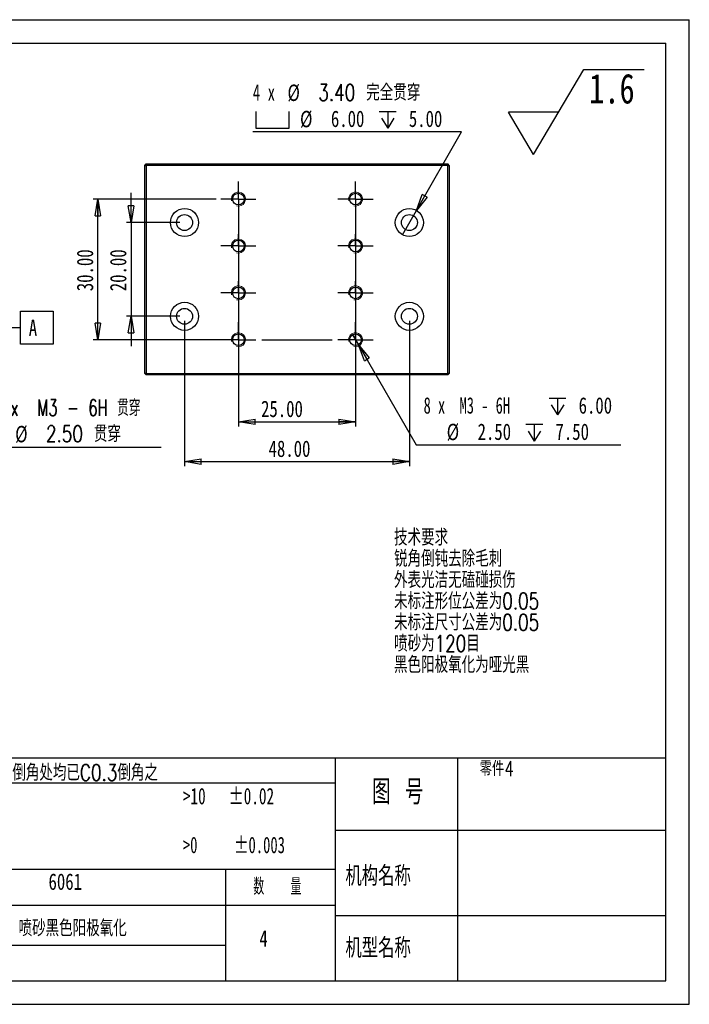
# Model space of a CAD drawing. Header units: millimetres. Extents: x 0 to 297, y 0 to 210.
# Tile 2 of 2: x 154 to 297, y 0 to 210. Entities that reach past the tile are written whole.
import ezdxf

# ---------------------------------------------------------------- set-up
doc = ezdxf.new("R2010")
doc.units = ezdxf.units.MM
doc.layers.add('图层0', color=7, linetype='Continuous', lineweight=25)
doc.styles.add('SLDTEXTSTYLE0', font='TXT', dxfattribs={"width": 0.75, "bigfont": 'bigfont'})
doc.styles.add('SLDTEXTSTYLE1', font='TXT', dxfattribs={"width": 0.75})
doc.styles.add('SLDTEXTSTYLE10', font='TXT', dxfattribs={"width": 0.65, "bigfont": 'bigfont'})
doc.styles.add('SLDTEXTSTYLE12', font='TXT', dxfattribs={"width": 0.645833})
doc.styles.add('SLDTEXTSTYLE2', font='TXT', dxfattribs={"width": 0.666667, "bigfont": 'bigfont'})
doc.styles.add('SLDTEXTSTYLE4', font='TXT', dxfattribs={"width": 0.681818})
doc.styles.add('SLDTEXTSTYLE5', font='TXT', dxfattribs={"width": 0.666667})
doc.styles.add('SLDTEXTSTYLE6', font='TXT', dxfattribs={"width": 0.653846})
doc.styles.add('SLDTEXTSTYLE7', font='TXT', dxfattribs={"width": 0.6, "bigfont": 'bigfont'})
doc.dimstyles.new('SLDDIMSTYLE0', dxfattribs={"dimtxt": 3.5, "dimasz": 3.556, "dimexe": 0, "dimexo": 0.0625, "dimgap": 0.875, "dimtad": 0, "dimtih": 1, "dimtoh": 1, "dimdec": 6, "dimrnd": 1e-09, "dimzin": 12, "dimdsep": 46, "dimtxsty": 'SLDTEXTSTYLE1', "dimblk1": 'NONE', "dimblk2": 'CLOSED', "dimsah": 1, "dimcen": 0, "dimadec": 0, "dimazin": 3, "dimtfac": 1, "dimtmove": 0, "dimatfit": 3, "dimldrblk": 'NONE', "dimfxl": 0, "dimfrac": 2, "dimtolj": 1, "dimtzin": 12, "dimarcsym": 0})
doc.dimstyles.new('SLDDIMSTYLE1', dxfattribs={"dimtxt": 3.5, "dimasz": 3.556, "dimexe": 0, "dimexo": 0.0625, "dimgap": 0.875, "dimtad": 1, "dimrnd": 1e-09, "dimzin": 4, "dimdsep": 46, "dimtxsty": 'SLDTEXTSTYLE1', "dimblk1": 'CLOSED', "dimblk2": 'CLOSED', "dimsah": 1, "dimcen": 0.09, "dimadec": 0, "dimazin": 1, "dimtfac": 1, "dimtofl": 0, "dimtmove": 0, "dimatfit": 3, "dimldrblk": 'CLOSED', "dimfxl": 0, "dimfrac": 2, "dimtolj": 1, "dimtzin": 12, "dimarcsym": 0})
doc.dimstyles.new('SLDDIMSTYLE2', dxfattribs={"dimtxt": 3.5, "dimasz": 3.556, "dimexe": 0, "dimexo": 0.0625, "dimgap": 0.875, "dimtad": 1, "dimrnd": 1e-09, "dimzin": 4, "dimdsep": 46, "dimtxsty": 'SLDTEXTSTYLE1', "dimblk1": 'CLOSED', "dimblk2": 'CLOSED', "dimsah": 1, "dimcen": 0.09, "dimadec": 0, "dimazin": 1, "dimtfac": 1, "dimtmove": 0, "dimatfit": 0, "dimldrblk": 'CLOSED', "dimfxl": 0, "dimfrac": 2, "dimtolj": 1, "dimtzin": 12, "dimarcsym": 0})
doc.dimstyles.new('SLDDIMSTYLE5', dxfattribs={"dimtxt": 3.5, "dimasz": 3.556, "dimexe": 0, "dimexo": 0.0625, "dimgap": 0.875, "dimtad": 0, "dimtih": 1, "dimtoh": 1, "dimrnd": 1e-09, "dimzin": 4, "dimdsep": 46, "dimtxsty": 'SLDTEXTSTYLE1', "dimblk1": 'NONE', "dimblk2": 'CLOSED', "dimsah": 1, "dimcen": 0, "dimadec": 0, "dimazin": 1, "dimtfac": 1, "dimtmove": 0, "dimatfit": 3, "dimldrblk": 'NONE', "dimfxl": 0, "dimfrac": 2, "dimtolj": 1, "dimtzin": 12, "dimarcsym": 0})

# ---------------------------------------------------------------- blocks, each defined once
blk = doc.blocks.new('SW_SFSYMBOL_0')
at = {"layer": '图层0', "color": 0}
for p, q in [((-11.87, -9.07), (-1.17, 9.07)), ((-1.17, 9.07), (11.73, 9.07)), ((-11.87, -9.07), (-17.23, 0)), ((-6.52, 0), (-17.23, 0))]:
    blk.add_line(p, q, dxfattribs=at)
at = {"layer": '图层0', "color": 0, "insert": (0, 8.19), "char_height": 6.35, "attachment_point": 1, "style": 'SLDTEXTSTYLE1'}
blk.add_mtext('1.6', dxfattribs=at)
blk = doc.blocks.new('_Closed')
at = {"color": 0, "linetype": 'ByBlock', "lineweight": -2}
for p, q in [((-1, 0.166667), (0, 0)), ((-1, 0.166667), (-1, -0.166667)), ((0, 0), (-1, -0.166667)), ((0, 0), (-1, 0))]:
    blk.add_line(p, q, dxfattribs=at)
blk = doc.blocks.new('_D')
at = {"layer": '图层0'}
for p, q in [((132.72, 142.82), (133.97, 140.65)), ((133.97, 140.65), (146.55, 118.86)), ((146.55, 118.86), (184.25, 118.86))]:
    blk.add_line(p, q, dxfattribs=at)
at = {"layer": '图层0', "xscale": 3.556, "yscale": 3.556, "rotation": 120.0000000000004}
blk.add_blockref('_Closed', (133.97, 140.65), dxfattribs=at)
at = {"layer": '图层0', "char_height": 3.5, "attachment_point": 1}
for s, insert, style in [('6 x  M3 - 6H 贯穿', (148.14, 128.98), 'SLDTEXTSTYLE10'), ('2.50 贯穿', (159.66, 123.43), 'SLDTEXTSTYLE0'), ('%%c', (153.07, 123.37), 'SLDTEXTSTYLE1')]:
    blk.add_mtext(s, dxfattribs=dict(at, insert=insert, style=style))
blk = doc.blocks.new('_None')
blk = doc.blocks.new('SW_DATUMTAG_0')
at = {"layer": '图层0', "color": 0}
for p, q in [((-1.77, -0.72), (-1.77, 6.28)), ((-1.77, 6.28), (5.23, 6.28)), ((5.23, 6.28), (5.23, -0.72)), ((-9.84, 2.78), (-1.77, 2.78)), ((5.23, -0.72), (-1.77, -0.72))]:
    blk.add_line(p, q, dxfattribs=at)
blk.add_solid([(-9.84, 1.38), (-9.84, 4.18), (-7.39, 2.78)], dxfattribs=at)
at = {"layer": '图层0', "color": 0, "insert": (0, 4.51), "char_height": 3.5, "attachment_point": 1, "style": 'SLDTEXTSTYLE1'}
blk.add_mtext('A', dxfattribs=at)
blk = doc.blocks.new('SW_SYMBOL_HOLE_DEPTH')
at = {"layer": '图层0', "color": 0}
for p, q in [((0, 875), (800, 875)), ((100, 555), (400, 75)), ((400, 875), (400, 75)), ((700, 555), (400, 75))]:
    blk.add_line(p, q, dxfattribs=at)
blk = doc.blocks.new('_D_3')
at = {"layer": '图层0'}
for p, q in [((225.11, 142.82), (226.36, 140.65)), ((226.36, 140.65), (238.68, 119.3)), ((238.68, 119.3), (282.4, 119.3))]:
    blk.add_line(p, q, dxfattribs=at)
at = {"layer": '图层0', "xscale": 3.556, "yscale": 3.556, "rotation": 119.9999999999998}
blk.add_blockref('_Closed', (226.36, 140.65, -34.7), dxfattribs=at)
at = {"layer": '图层0', "xscale": 0.004470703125, "yscale": 0.004470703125, "zscale": 0.004470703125}
for p in [(267.06, 125.4), (262.12, 119.79)]:
    blk.add_blockref('SW_SYMBOL_HOLE_DEPTH', p, dxfattribs=at)
at = {"layer": '图层0', "char_height": 3.5, "attachment_point": 1}
for s, insert, style in [('8 x  M3 - 6H', (240.27, 129.48), 'SLDTEXTSTYLE12'), ('6.00', (273.37, 129.48), 'SLDTEXTSTYLE1'), ('%%c', (245.2, 123.82), 'SLDTEXTSTYLE1'), ('2.50', (251.8, 123.87), 'SLDTEXTSTYLE1'), ('7.50', (268.43, 123.87), 'SLDTEXTSTYLE1')]:
    blk.add_mtext(s, dxfattribs=dict(at, insert=insert, style=style))
blk = doc.blocks.new('_D_4')
at = {"layer": '图层0'}
for p, q in [((200.73, 170.74), (200.73, 123.24)), ((225.73, 170.74), (225.73, 123.24)), ((200.73, 124.24), (225.73, 124.24))]:
    blk.add_line(p, q, dxfattribs=at)
at = {"layer": '图层0', "xscale": 3.556, "yscale": 3.556, "rotation": 180.0000000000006}
blk.add_blockref('_Closed', (200.73, 124.24, -34.7), dxfattribs=at)
at = {"layer": '图层0', "xscale": 3.556, "yscale": 3.556}
blk.add_blockref('_Closed', (225.73, 124.24, -34.7), dxfattribs=at)
at = {"layer": '图层0', "insert": (205.57, 128.75), "char_height": 3.5, "attachment_point": 1, "style": 'SLDTEXTSTYLE1'}
blk.add_mtext('25.00', dxfattribs=at)
blk = doc.blocks.new('_D_5')
at = {"layer": '图层0'}
for p, q in [((195.98, 171.74), (169.73, 171.74)), ((170.73, 141.74), (170.73, 171.74)), ((199.73, 141.74), (169.73, 141.74))]:
    blk.add_line(p, q, dxfattribs=at)
at = {"layer": '图层0', "xscale": 3.556, "yscale": 3.556}
for p, rotation in [((170.73, 171.74, -34.7), 90.0000000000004), ((170.73, 141.74, -34.7), 270.0000000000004)]:
    blk.add_blockref('_Closed', p, dxfattribs=dict(at, rotation=rotation))
at = {"layer": '图层0', "insert": (166.22, 152.09), "char_height": 3.5, "attachment_point": 1, "rotation": 90, "style": 'SLDTEXTSTYLE1'}
blk.add_mtext('30.00', dxfattribs=at)
blk = doc.blocks.new('SW_SYMBOL_HOLE_SPOT')
at = {"layer": '图层0', "color": 0}
for p, q in [((0, 875), (0, 75)), ((1600, 75), (1600, 875)), ((0, 75), (1600, 75))]:
    blk.add_line(p, q, dxfattribs=at)
blk = doc.blocks.new('_D_6')
at = {"layer": '图层0'}
for p, q in [((248.38, 186.05), (203.8, 186.05)), ((238.73, 169.33), (248.38, 186.05)), ((235.73, 164.14), (238.73, 169.33))]:
    blk.add_line(p, q, dxfattribs=at)
at = {"layer": '图层0', "xscale": 0.004470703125, "yscale": 0.004470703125, "zscale": 0.004470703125}
for name, p in [('SW_SYMBOL_HOLE_SPOT', (204.44, 186.54)), ('SW_SYMBOL_HOLE_DEPTH', (230.81, 186.54))]:
    blk.add_blockref(name, p, dxfattribs=at)
at = {"layer": '图层0', "xscale": 3.556, "yscale": 3.556, "rotation": 240.0000000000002}
blk.add_blockref('_Closed', (238.73, 169.33, -34.7), dxfattribs=at)
at = {"layer": '图层0', "char_height": 3.5, "attachment_point": 1}
for s, insert, style in [('4 x', (203.8, 196.22), 'SLDTEXTSTYLE5'), ('%%c', (211.21, 196.17), 'SLDTEXTSTYLE1'), ('3.40 完全贯穿', (217.8, 196.22), 'SLDTEXTSTYLE0'), ('%%c', (213.89, 190.56), 'SLDTEXTSTYLE1'), ('6.00', (220.48, 190.62), 'SLDTEXTSTYLE1'), ('5.00', (237.12, 190.62), 'SLDTEXTSTYLE1')]:
    blk.add_mtext(s, dxfattribs=dict(at, insert=insert, style=style))
blk = doc.blocks.new('_D_7')
at = {"layer": '图层0'}
for p, q in [((189.23, 145.74), (189.23, 114.74)), ((237.23, 145.74), (237.23, 114.74)), ((189.23, 115.74), (237.23, 115.74))]:
    blk.add_line(p, q, dxfattribs=at)
at = {"layer": '图层0', "xscale": 3.556, "yscale": 3.556, "rotation": 180.0000000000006}
blk.add_blockref('_Closed', (189.23, 115.74, -34.7), dxfattribs=at)
at = {"layer": '图层0', "xscale": 3.556, "yscale": 3.556}
blk.add_blockref('_Closed', (237.23, 115.74, -34.7), dxfattribs=at)
at = {"layer": '图层0', "insert": (207.18, 120.25), "char_height": 3.5, "attachment_point": 1, "style": 'SLDTEXTSTYLE1'}
blk.add_mtext('48.00', dxfattribs=at)
blk = doc.blocks.new('_D_8')
at = {"layer": '图层0'}
for p, q in [((177.81, 166.74), (177.81, 173.09)), ((188.23, 166.74), (176.81, 166.74)), ((177.81, 166.74), (177.81, 146.74)), ((188.23, 146.74), (176.81, 146.74)), ((177.81, 146.74), (177.81, 140.39))]:
    blk.add_line(p, q, dxfattribs=at)
at = {"layer": '图层0', "xscale": 3.556, "yscale": 3.556}
for p, rotation in [((177.81, 166.74, -34.7), 270.0000000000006), ((177.81, 146.74, -34.7), 90.00000000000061)]:
    blk.add_blockref('_Closed', p, dxfattribs=dict(at, rotation=rotation))
at = {"layer": '图层0', "insert": (173.3, 152.09), "char_height": 3.5, "attachment_point": 1, "rotation": 90, "style": 'SLDTEXTSTYLE1'}
blk.add_mtext('20.00', dxfattribs=at)
blk = doc.blocks.new('SW_CENTERMARKSYMBOL_3')
at = {"layer": '图层0', "color": 0}
for p, q in [((-25, 2.5), (-25, 3.75)), ((-25, 0), (-25, 2.5)), ((0, 2.5), (0, 3.75)), ((0, 0), (0, 2.5)), ((-20, 0), (-5, 0)), ((0, 0), (-2.5, 0)), ((0, 0), (0, -2.5)), ((0, 0), (2.5, 0)), ((2.5, 0), (3.75, 0)), ((-27.5, 0), (-28.75, 0)), ((-25, 0), (-27.5, 0)), ((-25, 0), (-25, -2.5)), ((-25, 0), (-22.5, 0)), ((-25, -2.5), (-25, -3.75)), ((0, -2.5), (0, -3.75))]:
    blk.add_line(p, q, dxfattribs=at)
blk = doc.blocks.new('SW_CENTERMARKSYMBOL_4')
at = {"layer": '图层0', "color": 0}
for p, q in [((0, 22.5), (0, 23.75)), ((0, 20), (0, 22.5)), ((-2.5, 20), (-3.75, 20)), ((0, 20), (-2.5, 20)), ((0, 20), (0, 17.5)), ((0, 20), (2.5, 20)), ((2.5, 20), (3.75, 20)), ((0, 10), (0, 12.5)), ((-2.5, 10), (-3.75, 10)), ((0, 10), (-2.5, 10)), ((0, 10), (0, 7.5)), ((0, 10), (2.5, 10)), ((2.5, 10), (3.75, 10)), ((0, 0), (0, 2.5)), ((-2.5, 0), (-3.75, 0)), ((0, 0), (-2.5, 0)), ((0, 0), (0, -2.5)), ((0, 0), (2.5, 0)), ((2.5, 0), (3.75, 0)), ((0, -10), (0, -7.5)), ((-2.5, -10), (-3.75, -10)), ((0, -10), (-2.5, -10)), ((0, -10), (0, -12.5)), ((0, -10), (2.5, -10)), ((2.5, -10), (3.75, -10)), ((0, -12.5), (0, -13.75))]:
    blk.add_line(p, q, dxfattribs=at)
blk = doc.blocks.new('SW_CENTERMARKSYMBOL_5')
at = {"layer": '图层0', "color": 0}
for p, q in [((0, 22.5), (0, 23.75)), ((0, 20), (0, 22.5)), ((-2.5, 20), (-3.75, 20)), ((0, 20), (-2.5, 20)), ((0, 20), (0, 17.5)), ((0, 20), (2.5, 20)), ((2.5, 20), (3.75, 20)), ((0, 10), (0, 12.5)), ((-2.5, 10), (-3.75, 10)), ((0, 10), (-2.5, 10)), ((0, 10), (0, 7.5)), ((0, 10), (2.5, 10)), ((2.5, 10), (3.75, 10)), ((0, 0), (0, 2.5)), ((-2.5, 0), (-3.75, 0)), ((0, 0), (-2.5, 0)), ((0, 0), (0, -2.5)), ((0, 0), (2.5, 0)), ((2.5, 0), (3.75, 0)), ((0, -10), (0, -7.5)), ((-2.5, -10), (-3.75, -10)), ((0, -10), (-2.5, -10)), ((0, -10), (0, -12.5)), ((0, -10), (2.5, -10)), ((2.5, -10), (3.75, -10)), ((0, -12.5), (0, -13.75))]:
    blk.add_line(p, q, dxfattribs=at)

msp = doc.modelspace()

# ---------------------------------------------------------------- linework, layer by layer
at = {"color": 7, "linetype": 'Continuous', "lineweight": 25}
for p, q in [((180.7319865, 178.9353994), (181.0319865, 179.2353994)), ((180.7319865, 178.9353994), (181.0319865, 178.9353994)), ((180.7319865, 134.5353994), (180.7319865, 178.9353994)), ((181.0319865, 178.9353994), (181.0319865, 179.2353994)), ((181.0319865, 179.2353994), (245.4319865, 179.2353994)), ((245.4319865, 178.9353994), (181.0319865, 178.9353994)), ((181.0319865, 178.9353994), (181.0319865, 134.5353994)), ((245.4319865, 178.9353994), (245.4319865, 179.2353994)), ((245.7319865, 178.9353994), (245.4319865, 179.2353994)), ((245.4319865, 134.5353994), (245.4319865, 178.9353994)), ((245.4319865, 178.9353994), (245.7319865, 178.9353994)), ((245.7319865, 178.9353994), (245.7319865, 134.5353994)), ((181.0319865, 134.5353994), (180.7319865, 134.5353994)), ((181.0319865, 134.2353994), (180.7319865, 134.5353994)), ((181.0319865, 134.5353994), (245.4319865, 134.5353994)), ((181.0319865, 134.2353994), (181.0319865, 134.5353994)), ((245.4319865, 134.2353994), (245.4319865, 134.5353994)), ((245.7319865, 134.5353994), (245.4319865, 134.5353994)), ((245.4319865, 134.2353994), (245.7319865, 134.5353994)), ((245.4319865, 134.2353994), (181.0319865, 134.2353994))]:
    msp.add_line(p, q, dxfattribs=at)
for centre, radius in [((200.7319865, 171.7353994), 1.25), ((225.7319865, 171.7353994), 1.25), ((189.2319865, 166.7353994), 3), ((189.2319865, 166.7353994), 1.7), ((237.2319865, 166.7353994), 3), ((237.2319865, 166.7353994), 1.7), ((200.7319865, 161.7353994), 1.25), ((225.7319865, 161.7353994), 1.25), ((200.7319865, 151.7353994), 1.25), ((225.7319865, 151.7353994), 1.25), ((189.2319865, 146.7353994), 3), ((237.2319865, 146.7353994), 3), ((189.2319865, 146.7353994), 1.7), ((237.2319865, 146.7353994), 1.7), ((200.7319865, 141.7353994), 1.25), ((225.7319865, 141.7353994), 1.25)]:
    msp.add_circle(centre, radius, dxfattribs=at)
at = {"color": 7, "linetype": 'Continuous', "lineweight": 18}
for centre in [(200.7319865, 171.7353994), (225.7319865, 171.7353994), (200.7319865, 161.7353994), (225.7319865, 161.7353994), (200.7319865, 151.7353994), (225.7319865, 151.7353994), (200.7319865, 141.7353994), (225.7319865, 141.7353994)]:
    msp.add_arc(centre, 1.5, 255, 195, dxfattribs=at)
at = {"layer": '图层0'}
for p, q in [((0, 210), (297, 210)), ((297, 0), (297, 210)), ((5, 204.9828915), (292, 204.9828915)), ((292, 4.9828915), (292, 204.9828915)), ((221.3534427, 52.5), (221.3534427, 4.9828915)), ((292, 52.5), (5, 52.5)), ((247.5, 52.5), (247.5, 4.9828915)), ((47.7573077, 47.2066813), (221.3534427, 47.2066813)), ((221.3534427, 37.1507103), (292, 37.1507103)), ((221.3534427, 28.7414458), (5, 28.7414458)), ((198, 28.7414458), (198, 4.9828915)), ((221.3534427, 21.0625238), (47.7573077, 21.0625238)), ((221.3534427, 18.9087584), (292, 18.9087584)), ((47.7573077, 12.6098759), (198, 12.6098759)), ((5, 4.9828915), (292, 4.9828915)), ((0, 0), (297, 0))]:
    msp.add_line(p, q, dxfattribs=at)

# ---------------------------------------------------------------- block references
for name, p in [('SW_SFSYMBOL_0', (275.6129121, 190.2891161)), ('SW_CENTERMARKSYMBOL_4', (200.7319865, 151.7353994)), ('SW_CENTERMARKSYMBOL_5', (225.7319865, 151.7353994)), ('SW_DATUMTAG_0', (155.9783697, 141.535543)), ('SW_CENTERMARKSYMBOL_3', (225.7319865, 141.7353994))]:
    msp.add_blockref(name, p, dxfattribs=at)

# ---------------------------------------------------------------- texts
for s, insert, char_height, attachment_point, style in [('技术要求', (233.9601454, 101.3367986), 3.5, 1, 'SLDTEXTSTYLE0'), ('锐角倒钝去除毛刺', (233.9601454, 96.8111041), 3.5, 1, 'SLDTEXTSTYLE0'), ('外表光洁无磕碰损伤', (233.9601454, 92.2854096), 3.5, 1, 'SLDTEXTSTYLE0'), ('未标注形位公差为0.05', (233.9601454, 87.759715), 3.5, 1, 'SLDTEXTSTYLE0'), ('未标注尺寸公差为0.05', (233.9601454, 83.2340205), 3.5, 1, 'SLDTEXTSTYLE0'), ('喷砂为120目', (233.9601454, 78.708326), 3.5, 1, 'SLDTEXTSTYLE0'), ('黑色阳极氧化为哑光黑', (233.9601454, 74.1826314), 3.5, 1, 'SLDTEXTSTYLE0'), ('未注倒角处均已C0.3倒角之', (146.6863439, 51.1744732), 3.5, 1, 'SLDTEXTSTYLE0'), ('零件4', (252.2508939, 51.8463597), 3.175, 1, 'SLDTEXTSTYLE0'), ('图 号', (234.7617002, 47.9304153), 5.29166667, 2, 'SLDTEXTSTYLE2'), ('>10   ±0.02', (188.8751575, 46.1532431), 3.5, 1, 'SLDTEXTSTYLE4'), ('>0     ±0.003', (188.8751575, 35.7381223), 3.5, 1, 'SLDTEXTSTYLE6'), ('机构名称', (223.5659049, 29.4964489), 4.23333333, 1, 'SLDTEXTSTYLE0'), ('6061', (160.1914729, 27.9123911), 3.5, 1, 'SLDTEXTSTYLE1'), ('数   量', (203.928637, 26.8698822), 3.5, 1, 'SLDTEXTSTYLE7'), ('喷砂黑色阳极氧化', (153.7901855, 18.0029584), 3.5, 1, 'SLDTEXTSTYLE0'), ('4', (205.2165329, 15.8102908), 3.5, 1, 'SLDTEXTSTYLE1'), ('机型名称', (223.5659049, 14.1423895), 4.23333333, 1, 'SLDTEXTSTYLE0')]:
    msp.add_mtext(s, dxfattribs=dict(at, insert=insert, char_height=char_height, attachment_point=attachment_point, style=style))

# ---------------------------------------------------------------- dimensions: what is measured, and where the dimension line sits
dim = msp.add_diameter_dim_2p(p1=(235.7319865, 164.1373232), p2=(238.7319865, 169.3334756), text='4 x <> 完全贯穿\\P{\\fGDT;v}%%c 6.00 {\\fGDT;x} 5.00\\P', dimstyle='SLDDIMSTYLE5', dxfattribs=at)
dim.commit()
dim.dimension.update_dxf_attribs({"geometry": '_D_6', "text_midpoint": (225.297811, 191.6596118), "dimtype": 163})
for base, p1, p2, angle, dimstyle, picture, middle in [((177.8133846, 146.7353994), (189.2319865, 166.7353994), (189.2319865, 146.7353994), 90, 'SLDDIMSTYLE2', '_D_8', (177.8133846, 157.9063313)), ((170.7319865, 171.7353994), (200.7319865, 141.7353994), (196.9819865, 171.7353994), 90, 'SLDDIMSTYLE1', '_D_5', (170.7319865, 157.9063313)), ((225.7319865, 124.2353994), (200.7319865, 171.7353994), (225.7319865, 171.7353994), 0, 'SLDDIMSTYLE1', '_D_4', (211.3902232, 124.2353994)), ((237.2319865, 115.7398993), (189.2319865, 146.7353994), (237.2319865, 146.7353994), 0, 'SLDDIMSTYLE1', '_D_7', (212.9941767, 115.7398993))]:
    dim = msp.add_linear_dim(base=base, p1=p1, p2=p2, angle=angle, dimstyle=dimstyle, dxfattribs=at)
    dim.commit()
    dim.dimension.update_dxf_attribs({"geometry": picture, "text_midpoint": middle, "dimtype": 160})
for p1, p2, text, picture, middle in [((132.7181543, 142.8179311), (133.9681543, 140.6528676), '6 x  M3 - 6H 贯穿\\P%%c 2.50 贯穿\\P', '_D', (166.1959249, 124.4445031)), ((225.1069865, 142.8179311), (226.3569865, 140.6528676), '8 x  M3 - 6H {\\fGDT;x} 6.00\\P%%c 2.50 {\\fGDT;x} 7.50\\P', '_D_3', (261.3352367, 124.9135845))]:
    dim = msp.add_diameter_dim_2p(p1=p1, p2=p2, text=text, dimstyle='SLDDIMSTYLE0', override={"dimpost": '<>'}, dxfattribs=at)
    dim.commit()
    dim.dimension.update_dxf_attribs({"geometry": picture, "text_midpoint": middle, "dimtype": 163})

doc.saveas('drawing.dxf')
